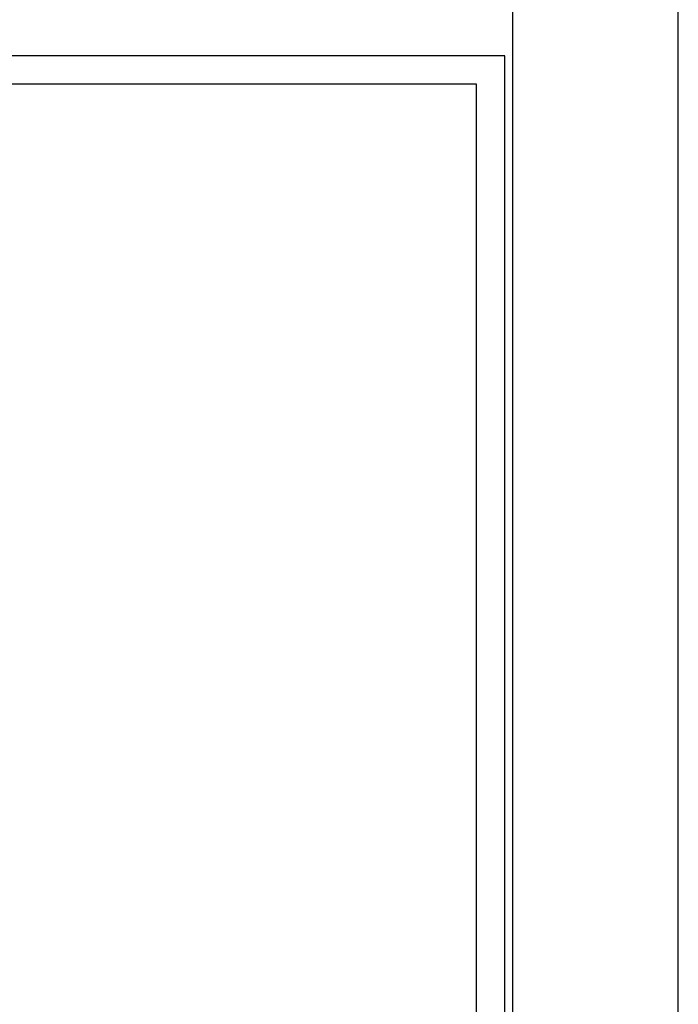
# Model space of a CAD drawing. Header units: metres. Extents: x -44 to 208, y -13 to 238.
# Tile 141 of 154: x 119.657 to 120.588, y 93.612 to 95.003. Entities that reach past the tile are written whole.
import ezdxf

# ---------------------------------------------------------------- set-up
doc = ezdxf.new("R2010")
doc.units = ezdxf.units.M
doc.header["$MEASUREMENT"] = 0
for name, color, linetype in [('V_PB_Vapor_Saturado', 1, 'Continuous'), ('VIS-V04', 30, 'Continuous'), ('VIS-V06', 9, 'Continuous')]:
    doc.layers.add(name, color=color, linetype=linetype)

msp = doc.modelspace()

# ---------------------------------------------------------------- linework, layer by layer
at = {"layer": 'V_PB_Vapor_Saturado'}
msp.add_line((120.3425, 92.9796), (120.3425, 94.8871), dxfattribs=at)
at = {"layer": 'VIS-V04'}
for p, q in [((120.3538, 92.6718), (120.3538, 97.1169)), ((120.5876, 92.6718), (120.5876, 97.1169))]:
    msp.add_line(p, q, dxfattribs=at)
at = {"layer": 'VIS-V06', "color": 20, "true_color": 0xe63900}
for p, q in [((120.3425, 94.9518), (114.9942, 94.9518)), ((120.3425, 92.9796), (120.3425, 94.9518)), ((120.3025, 94.9118), (116.8448, 94.9118)), ((120.3025, 92.9711), (120.3025, 94.9118)), ((120.3025, 92.9711), (120.3025, 94.887))]:
    msp.add_line(p, q, dxfattribs=at)

doc.saveas('drawing.dxf')
